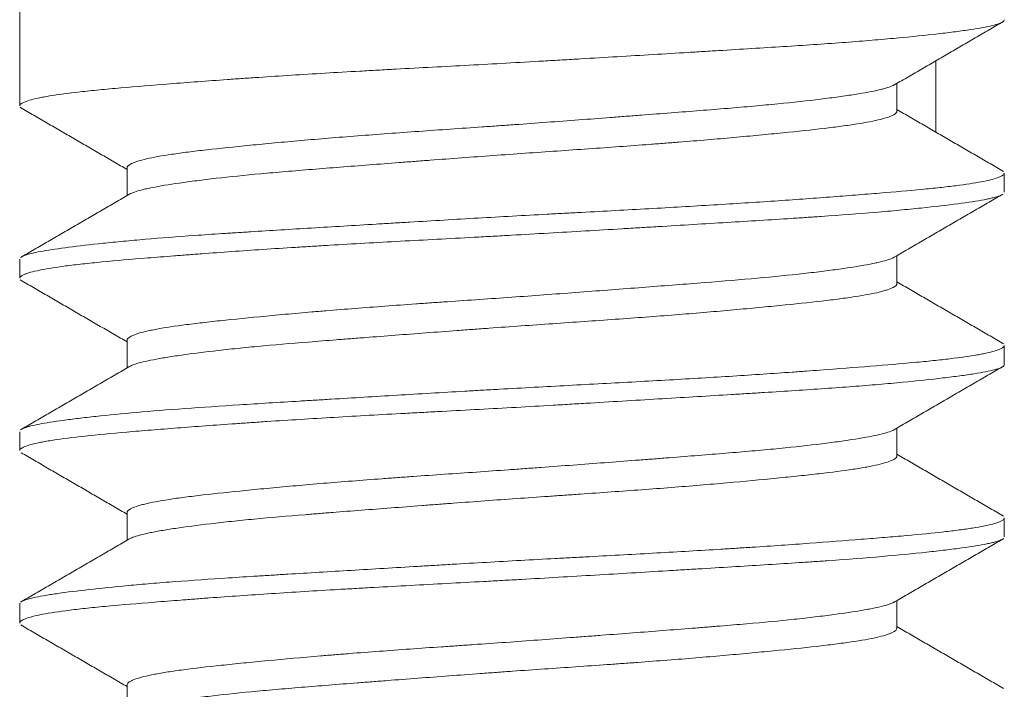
# Model space of a CAD drawing. Header units: millimetres. Extents: x 75 to 1097, y 66 to 748.
# Tile 18 of 22: x 781.06 to 785.06, y 456.18 to 458.9. Entities that reach past the tile are written whole.
import ezdxf

# ---------------------------------------------------------------- set-up
doc = ezdxf.new("R2010")
doc.units = ezdxf.units.MM
doc.layers.add('1', color=7, linetype='Continuous', true_color=0xffffff)

msp = doc.modelspace()

# ---------------------------------------------------------------- linework, layer by layer
at = {"layer": '1', "color": 155, "linetype": 'Continuous', "lineweight": 18}
for p, q in [((781.0609, 458.959), (781.0609, 458.5455)), ((784.7824, 458.4394), (784.7824, 458.7287)), ((784.6249, 458.5239), (784.6249, 458.637)), ((781.0626, 458.5407), (781.0695, 458.5352)), ((781.4969, 458.2941), (781.4969, 458.181)), ((785.0609, 458.1957), (785.0609, 458.2721)), ((784.6249, 457.8243), (784.6249, 457.9371)), ((781.0609, 457.9225), (781.0609, 457.846)), ((781.4969, 457.5938), (781.4969, 457.481)), ((785.0609, 457.4957), (785.0609, 457.5724)), ((781.0609, 457.2221), (781.0609, 457.1455)), ((784.6249, 457.124), (784.6249, 457.237)), ((781.4969, 456.8939), (781.4969, 456.781)), ((785.0609, 456.7959), (785.0609, 456.8723)), ((784.6249, 456.4241), (784.6249, 456.537)), ((781.0609, 456.5227), (781.0619, 456.5262)), ((781.0609, 456.5226), (781.0609, 456.4458)), ((781.4969, 456.194), (781.4969, 456.081))]:
    msp.add_line(p, q, dxfattribs=at)
for points, knots in [([(785.0609, 458.8952), (785.0608, 458.8926), (785.0592, 458.8901), (785.0542, 458.8863), (785.0519, 458.8849), (785.0464, 458.8822), (785.0432, 458.8809), (785.0321, 458.8768), (785.0228, 458.8741), (784.9895, 458.8661), (784.9601, 458.8608), (784.9052, 458.8525), (784.8851, 458.8497), (784.8522, 458.8454), (784.8408, 458.844), (784.817, 458.8411), (784.8047, 458.8396), (784.7415, 458.8324), (784.6848, 458.8265), (784.5907, 458.8178), (784.5579, 458.8149), (784.5063, 458.8106), (784.4887, 458.8092), (784.4528, 458.8064), (784.4344, 458.805), (784.341, 458.798), (784.262, 458.7927), (784.0956, 458.782), (784.0083, 458.7766), (783.8938, 458.7697), (783.8706, 458.7683), (783.8239, 458.7654), (783.7535, 458.7612), (783.6821, 458.7569), (783.5378, 458.7482), (783.4398, 458.7423), (783.315, 458.735), (783.2899, 458.7335), (783.2395, 458.7305), (783.2141, 458.7291), (783.1382, 458.7247), (783.0877, 458.7218), (782.9368, 458.7134), (782.8368, 458.7081), (782.688, 458.7001), (782.6385, 458.6975), (782.5646, 458.6934), (782.54, 458.6921), (782.4912, 458.6894), (782.467, 458.688), (782.3469, 458.6812), (782.2541, 458.6757), (782.1195, 458.6671), (782.0754, 458.6643), (782.0105, 458.6599), (781.9891, 458.6584), (781.9467, 458.6555), (781.9256, 458.654), (781.8221, 458.6467), (781.7447, 458.6408), (781.6003, 458.6295), (781.5334, 458.6241), (781.4563, 458.6173), (781.4413, 458.616), (781.412, 458.6133), (781.3695, 458.6092), (781.3308, 458.6052), (781.2585, 458.597), (781.217, 458.5915), (781.1737, 458.5844), (781.1654, 458.5829), (781.1499, 458.58), (781.1425, 458.5786), (781.1219, 458.5742), (781.1101, 458.5712), (781.0803, 458.5624), (781.068, 458.5565), (781.0616, 458.5489), (781.0608, 458.547), (781.0609, 458.5452)], [0, 0, 0, 0, 0.02194, 0.02194, 0.033968, 0.033968, 0.045997, 0.045997, 0.070054, 0.070054, 0.118168, 0.118168, 0.142225, 0.142225, 0.154253, 0.154253, 0.166282, 0.166282, 0.214396, 0.214396, 0.238453, 0.238453, 0.250481, 0.250481, 0.26251, 0.26251, 0.310624, 0.310624, 0.358737, 0.358737, 0.370766, 0.370766, 0.382794, 0.406851, 0.406851, 0.454965, 0.454965, 0.466994, 0.466994, 0.479022, 0.479022, 0.503079, 0.503079, 0.551193, 0.551193, 0.57525, 0.57525, 0.587279, 0.587279, 0.599307, 0.599307, 0.647421, 0.647421, 0.671478, 0.671478, 0.683507, 0.683507, 0.695535, 0.695535, 0.743649, 0.743649, 0.791763, 0.791763, 0.803791, 0.803791, 0.81582, 0.839877, 0.839877, 0.887991, 0.887991, 0.900019, 0.900019, 0.912048, 0.912048, 0.936105, 0.936105, 0.984219, 0.984219, 1, 1, 1, 1]), ([(784.6125, 458.6299), (784.6117, 458.6295), (784.6109, 458.629), (784.6041, 458.6256), (784.5963, 458.6226), (784.5818, 458.6181), (784.5765, 458.6166), (784.565, 458.6135), (784.5588, 458.612), (784.5258, 458.6044), (784.4927, 458.5983), (784.4331, 458.5888), (784.4116, 458.5857), (784.3767, 458.5808), (784.3646, 458.5792), (784.3398, 458.576), (784.327, 458.5743), (784.2615, 458.5663), (784.2037, 458.5599), (784.1091, 458.5507), (784.0763, 458.5476), (784.025, 458.5431), (784.0075, 458.5415), (783.972, 458.5385), (783.9541, 458.537), (783.8632, 458.5294), (783.7872, 458.5234), (783.6682, 458.5142), (783.6277, 458.5111), (783.5656, 458.5063), (783.5447, 458.5047), (783.5026, 458.5015), (783.4815, 458.4999), (783.3755, 458.4918), (783.2898, 458.4854), (783.1596, 458.4757), (783.116, 458.4726), (783.0501, 458.4678), (783.0281, 458.4663), (782.984, 458.4632), (782.962, 458.4616), (782.8527, 458.454), (782.7667, 458.4481), (782.6399, 458.4391), (782.598, 458.4361), (782.5149, 458.43), (782.4736, 458.4269), (782.3531, 458.4175), (782.2765, 458.4112), (782.1672, 458.4016), (782.1317, 458.3984), (782.0626, 458.3919), (782.0289, 458.3887), (781.9325, 458.3792), (781.8738, 458.3731), (781.7942, 458.3641), (781.7565, 458.3596), (781.722, 458.355), (781.6997, 458.352), (781.689, 458.3505), (781.6376, 458.3428), (781.6035, 458.3366), (781.5624, 458.3271), (781.5444, 458.3223), (781.5304, 458.3175), (781.5219, 458.3142), (781.5181, 458.3126), (781.5027, 458.305), (781.4968, 458.2991), (781.4969, 458.2935)], [0, 0, 0, 0, 0.004004, 0.004004, 0.031806, 0.031806, 0.045707, 0.045707, 0.059609, 0.059609, 0.115214, 0.115214, 0.143016, 0.143016, 0.156917, 0.156917, 0.170819, 0.170819, 0.226423, 0.226423, 0.254226, 0.254226, 0.268127, 0.268127, 0.282028, 0.282028, 0.337633, 0.337633, 0.365436, 0.365436, 0.379337, 0.379337, 0.393238, 0.393238, 0.448843, 0.448843, 0.476646, 0.476646, 0.490547, 0.490547, 0.504448, 0.504448, 0.560053, 0.560053, 0.587856, 0.587856, 0.615658, 0.615658, 0.671263, 0.671263, 0.699066, 0.699066, 0.726868, 0.726868, 0.782473, 0.782473, 0.810276, 0.824177, 0.824177, 0.838078, 0.838078, 0.893683, 0.893683, 0.921486, 0.935387, 0.935387, 0.949288, 0.949288, 1, 1, 1, 1]), ([(781.5074, 458.1871), (781.5123, 458.19), (781.5189, 458.1929), (781.5355, 458.1987), (781.5457, 458.2017), (781.5637, 458.2062), (781.5702, 458.2077), (781.5839, 458.2107), (781.5912, 458.2122), (781.6295, 458.2198), (781.6666, 458.226), (781.7317, 458.2354), (781.755, 458.2386), (781.7924, 458.2434), (781.8053, 458.245), (781.8317, 458.2482), (781.8452, 458.2498), (781.9143, 458.2577), (781.9746, 458.2639), (782.0724, 458.2728), (782.1063, 458.2758), (782.1589, 458.2803), (782.1769, 458.2818), (782.2131, 458.2848), (782.2314, 458.2863), (782.3238, 458.2938), (782.4008, 458.2998), (782.5207, 458.309), (782.5614, 458.3121), (782.6236, 458.3169), (782.6445, 458.3185), (782.6866, 458.3217), (782.7078, 458.3233), (782.8135, 458.3313), (782.8987, 458.3377), (783.0276, 458.347), (783.0707, 458.3501), (783.1573, 458.3562), (783.201, 458.3593), (783.33, 458.3682), (783.4144, 458.374), (783.5383, 458.383), (783.5996, 458.3875), (783.6599, 458.3921), (783.6999, 458.3952), (783.7197, 458.3967), (783.8174, 458.4045), (783.8915, 458.4108), (783.9969, 458.4203), (784.0482, 458.425), (784.0972, 458.4298), (784.1294, 458.4329), (784.1452, 458.4345), (784.2223, 458.4423), (784.2783, 458.4482), (784.3538, 458.4571), (784.3895, 458.4615), (784.4219, 458.466), (784.4428, 458.469), (784.4529, 458.4706), (784.5011, 458.4782), (784.5327, 458.4843), (784.5701, 458.4938), (784.5863, 458.4985), (784.5986, 458.5033), (784.6059, 458.5065), (784.6092, 458.5081), (784.6205, 458.5147), (784.6248, 458.5195), (784.6249, 458.5243)], [0, 0, 0, 0, 0.026731, 0.026731, 0.054119, 0.054119, 0.067813, 0.067813, 0.081507, 0.081507, 0.136284, 0.136284, 0.163672, 0.163672, 0.177366, 0.177366, 0.19106, 0.19106, 0.245837, 0.245837, 0.273225, 0.273225, 0.286919, 0.286919, 0.300613, 0.300613, 0.35539, 0.35539, 0.382778, 0.382778, 0.396472, 0.396472, 0.410167, 0.410167, 0.464943, 0.464943, 0.492331, 0.492331, 0.51972, 0.51972, 0.574496, 0.574496, 0.601884, 0.615578, 0.615578, 0.629273, 0.629273, 0.684049, 0.684049, 0.711437, 0.725131, 0.725131, 0.738826, 0.738826, 0.793602, 0.793602, 0.82099, 0.834684, 0.834684, 0.848379, 0.848379, 0.903155, 0.903155, 0.930543, 0.944238, 0.944238, 0.957932, 0.957932, 1, 1, 1, 1]), ([(781.0696, 457.9329), (781.0744, 457.9356), (781.081, 457.9383), (781.0975, 457.9435), (781.1069, 457.9459), (781.1291, 457.9509), (781.1419, 457.9534), (781.1851, 457.961), (781.2198, 457.9662), (781.3009, 457.9767), (781.3471, 457.982), (781.4123, 457.9888), (781.4257, 457.9902), (781.4532, 457.9929), (781.4674, 457.9943), (781.5107, 457.9984), (781.5407, 458.0011), (781.6342, 458.0091), (781.701, 458.0142), (781.8079, 458.0218), (781.8447, 458.0242), (781.9016, 458.028), (781.9208, 458.0292), (781.9599, 458.0318), (781.9796, 458.033), (782.0792, 458.0393), (782.2439, 458.0494), (782.4191, 458.0599), (782.532, 458.0667), (782.5548, 458.0681), (782.6005, 458.0708), (782.6692, 458.0749), (782.7382, 458.079), (782.8766, 458.0872), (782.9694, 458.0926), (783.1095, 458.1004), (783.1563, 458.103), (783.2267, 458.1068), (783.2502, 458.108), (783.297, 458.1105), (783.3203, 458.1118), (783.4362, 458.118), (783.5273, 458.1229), (783.7061, 458.1329), (783.7939, 458.138), (783.923, 458.1459), (783.9651, 458.1485), (784.0475, 458.1538), (784.0878, 458.1565), (784.2059, 458.1646), (784.281, 458.17), (784.3703, 458.1768), (784.388, 458.1781), (784.4228, 458.1808), (784.44, 458.1821), (784.4906, 458.1861), (784.5229, 458.1887), (784.6162, 458.1963), (784.6731, 458.2012), (784.7506, 458.2087), (784.7752, 458.2112), (784.81, 458.215), (784.8212, 458.2162), (784.8431, 458.2188), (784.8537, 458.2201), (784.9046, 458.2265), (784.9732, 458.237), (785.0172, 458.2479), (785.0407, 458.2561), (785.0469, 458.2589), (785.056, 458.2643), (785.0589, 458.267), (785.0606, 458.2706), (785.0608, 458.2716), (785.0609, 458.2726)], [0, 0, 0, 0, 0.025037, 0.025037, 0.048049, 0.048049, 0.07106, 0.07106, 0.117084, 0.117084, 0.163108, 0.163108, 0.174613, 0.174613, 0.186119, 0.186119, 0.209131, 0.209131, 0.255155, 0.255155, 0.278166, 0.278166, 0.289672, 0.289672, 0.301178, 0.301178, 0.347202, 0.393225, 0.393225, 0.404731, 0.404731, 0.416237, 0.439249, 0.439249, 0.485272, 0.485272, 0.508284, 0.508284, 0.51979, 0.51979, 0.531296, 0.531296, 0.57732, 0.57732, 0.623343, 0.623343, 0.646355, 0.646355, 0.669367, 0.669367, 0.71539, 0.71539, 0.726896, 0.726896, 0.738402, 0.738402, 0.761414, 0.761414, 0.807437, 0.807437, 0.830449, 0.830449, 0.841955, 0.841955, 0.853461, 0.853461, 0.899485, 0.945508, 0.945508, 0.96852, 0.96852, 0.991532, 0.991532, 1, 1, 1, 1]), ([(785.0489, 458.1834), (785.0469, 458.1825), (785.0448, 458.1815), (785.0356, 458.1779), (785.0269, 458.1753), (785.011, 458.1713), (785.0052, 458.1699), (784.9927, 458.1672), (784.986, 458.1659), (784.95, 458.159), (784.8783, 458.1481), (784.7796, 458.1365), (784.7092, 458.1292), (784.6946, 458.1277), (784.6648, 458.1248), (784.6191, 458.1203), (784.5703, 458.116), (784.4686, 458.1074), (784.3955, 458.1019), (784.2974, 458.0952), (784.2774, 458.0938), (784.2368, 458.0911), (784.2161, 458.0898), (784.1534, 458.0857), (784.1107, 458.083), (783.9803, 458.0749), (783.8901, 458.0694), (783.7498, 458.0609), (783.7023, 458.0581), (783.6296, 458.0537), (783.6052, 458.0523), (783.5562, 458.0493), (783.5316, 458.0478), (783.4086, 458.0405), (783.3094, 458.0346), (783.1593, 458.0259), (783.109, 458.023), (783.0334, 458.0188), (783.0081, 458.0174), (782.9574, 458.0146), (782.932, 458.0132), (782.8055, 458.0064), (782.7061, 458.0012), (782.5107, 457.9905), (782.4147, 457.9851), (782.2969, 457.9781), (782.2734, 457.9767), (782.227, 457.9739), (782.1583, 457.9696), (782.0919, 457.9653), (781.9621, 457.9567), (781.8795, 457.9508), (781.7815, 457.9435), (781.7622, 457.9421), (781.724, 457.9391), (781.7052, 457.9377), (781.6499, 457.9334), (781.6146, 457.9306), (781.5132, 457.9224), (781.4515, 457.9171), (781.3679, 457.909), (781.3415, 457.9063), (781.3042, 457.9022), (781.2922, 457.9008), (781.2691, 457.8981), (781.258, 457.8967), (781.2048, 457.8897), (781.1695, 457.8841), (781.1273, 457.8754), (781.1149, 457.8725), (781.0992, 457.8681), (781.0944, 457.8666), (781.0858, 457.8636), (781.0819, 457.8621), (781.0666, 457.8554), (781.0608, 457.8502), (781.0609, 457.8452)], [0, 0, 0, 0, 0.008772, 0.008772, 0.033692, 0.033692, 0.046152, 0.046152, 0.058612, 0.058612, 0.108453, 0.158293, 0.158293, 0.170754, 0.170754, 0.183214, 0.208134, 0.208134, 0.257974, 0.257974, 0.270435, 0.270435, 0.282895, 0.282895, 0.307815, 0.307815, 0.357656, 0.357656, 0.382576, 0.382576, 0.395036, 0.395036, 0.407496, 0.407496, 0.457337, 0.457337, 0.482257, 0.482257, 0.494717, 0.494717, 0.507177, 0.507177, 0.557018, 0.557018, 0.606858, 0.606858, 0.619318, 0.619318, 0.631778, 0.656699, 0.656699, 0.706539, 0.706539, 0.718999, 0.718999, 0.731459, 0.731459, 0.75638, 0.75638, 0.80622, 0.80622, 0.83114, 0.83114, 0.8436, 0.8436, 0.856061, 0.856061, 0.905901, 0.905901, 0.930821, 0.930821, 0.943281, 0.943281, 0.955742, 0.955742, 1, 1, 1, 1]), ([(784.6116, 457.9294), (784.6048, 457.9258), (784.5956, 457.9223), (784.5739, 457.9158), (784.5564, 457.9113), (784.5349, 457.9067), (784.5196, 457.9036), (784.5115, 457.902), (784.4688, 457.8942), (784.4283, 457.8879), (784.3584, 457.8783), (784.3336, 457.8751), (784.2808, 457.8687), (784.2528, 457.8655), (784.1643, 457.8558), (784.1005, 457.8497), (783.9641, 457.8377), (783.8914, 457.8317), (783.7366, 457.8195), (783.6567, 457.8133), (783.4923, 457.8007), (783.4077, 457.7943), (783.2772, 457.7845), (783.2336, 457.7812), (783.1466, 457.7748), (783.103, 457.7716), (782.9725, 457.7623), (782.8855, 457.7563), (782.7767, 457.7488), (782.7551, 457.7473), (782.7121, 457.7443), (782.6908, 457.7428), (782.6273, 457.7382), (782.5856, 457.7352), (782.4624, 457.7261), (782.3826, 457.7199), (782.2861, 457.7119), (782.267, 457.7103), (782.2295, 457.7071), (782.2111, 457.7055), (782.1565, 457.7006), (782.1213, 457.6974), (782.0192, 457.6878), (781.9556, 457.6815), (781.882, 457.6738), (781.8676, 457.6723), (781.8397, 457.6692), (781.8261, 457.6677), (781.7866, 457.6632), (781.7618, 457.6602), (781.692, 457.6512), (781.6517, 457.6451), (781.6092, 457.6373), (781.6012, 457.6357), (781.5859, 457.6325), (781.5788, 457.6309), (781.5587, 457.6262), (781.5471, 457.623), (781.5176, 457.6133), (781.505, 457.6069), (781.4984, 457.5988), (781.4975, 457.5972), (781.497, 457.595), (781.4969, 457.5943), (781.4969, 457.5937)], [0, 0, 0, 0, 0.032992, 0.032992, 0.060856, 0.074788, 0.074788, 0.08872, 0.08872, 0.144449, 0.144449, 0.172314, 0.172314, 0.200178, 0.200178, 0.255907, 0.255907, 0.311636, 0.311636, 0.367365, 0.367365, 0.423094, 0.423094, 0.450959, 0.450959, 0.478823, 0.478823, 0.534552, 0.534552, 0.548484, 0.548484, 0.562416, 0.562416, 0.590281, 0.590281, 0.64601, 0.64601, 0.659942, 0.659942, 0.673874, 0.673874, 0.701739, 0.701739, 0.757468, 0.757468, 0.7714, 0.7714, 0.785332, 0.785332, 0.813197, 0.813197, 0.868926, 0.868926, 0.882858, 0.882858, 0.89679, 0.89679, 0.924654, 0.924654, 0.980383, 0.980383, 0.994316, 0.994316, 1, 1, 1, 1]), ([(781.5078, 457.4873), (781.5094, 457.4883), (781.5112, 457.4892), (781.5163, 457.4917), (781.5199, 457.4932), (781.54, 457.5006), (781.5629, 457.5065), (781.6074, 457.5155), (781.6321, 457.5201), (781.6607, 457.5248), (781.6806, 457.5279), (781.691, 457.5295), (781.7447, 457.5374), (781.7934, 457.5437), (781.8747, 457.5532), (781.9032, 457.5564), (781.9482, 457.561), (781.9635, 457.5626), (781.9949, 457.5656), (782.011, 457.5672), (782.0925, 457.5747), (782.1616, 457.5806), (782.2711, 457.5895), (782.3273, 457.594), (782.3857, 457.5986), (782.4251, 457.6016), (782.4451, 457.6032), (782.5456, 457.6109), (782.6278, 457.6172), (782.7534, 457.6267), (782.8168, 457.6315), (782.8812, 457.6363), (782.9244, 457.6395), (782.9461, 457.6411), (783.0547, 457.649), (783.1409, 457.6551), (783.3118, 457.6669), (783.3966, 457.6728), (783.5646, 457.6848), (783.7263, 457.6969), (783.876, 457.7094), (783.9657, 457.7175), (783.9833, 457.7191), (784.018, 457.7222), (784.035, 457.7238), (784.0851, 457.7286), (784.1172, 457.7317), (784.2099, 457.741), (784.2667, 457.7469), (784.3314, 457.7544), (784.344, 457.7559), (784.3683, 457.7589), (784.3801, 457.7604), (784.4141, 457.7649), (784.4352, 457.7679), (784.4937, 457.7769), (784.5264, 457.783), (784.559, 457.7909), (784.5651, 457.7925), (784.5765, 457.7957), (784.5817, 457.7973), (784.596, 457.8021), (784.6037, 457.8053), (784.6198, 457.8139), (784.6249, 457.8192), (784.6249, 457.8245)], [0, 0, 0, 0, 0.008655, 0.008655, 0.022349, 0.022349, 0.077125, 0.077125, 0.104514, 0.118208, 0.118208, 0.131902, 0.131902, 0.186678, 0.186678, 0.214067, 0.214067, 0.227761, 0.227761, 0.241455, 0.241455, 0.296231, 0.296231, 0.32362, 0.337314, 0.337314, 0.351008, 0.351008, 0.405784, 0.405784, 0.433173, 0.446867, 0.446867, 0.460561, 0.460561, 0.515337, 0.515337, 0.570114, 0.570114, 0.62489, 0.679667, 0.679667, 0.693361, 0.693361, 0.707055, 0.707055, 0.734443, 0.734443, 0.78922, 0.78922, 0.802914, 0.802914, 0.816608, 0.816608, 0.843996, 0.843996, 0.898773, 0.898773, 0.912467, 0.912467, 0.926161, 0.926161, 0.95355, 0.95355, 1, 1, 1, 1]), ([(781.0696, 457.2329), (781.0726, 457.2346), (781.0765, 457.2364), (781.0846, 457.2394), (781.0884, 457.2407), (781.0967, 457.2431), (781.1104, 457.2469), (781.1277, 457.2506), (781.1668, 457.2581), (781.199, 457.2632), (781.2565, 457.271), (781.2772, 457.2736), (781.3107, 457.2777), (781.3222, 457.279), (781.346, 457.2817), (781.3582, 457.2831), (781.4207, 457.2898), (781.4759, 457.2953), (781.5964, 457.306), (781.6616, 457.3112), (781.8027, 457.3215), (781.8768, 457.3264), (782.0319, 457.3364), (782.1129, 457.3414), (782.2184, 457.3478), (782.2398, 457.3491), (782.2829, 457.3517), (782.3047, 457.353), (782.3704, 457.357), (782.4146, 457.3596), (782.5481, 457.3677), (782.6386, 457.3731), (782.7764, 457.3813), (782.8227, 457.384), (782.8927, 457.3881), (782.9161, 457.3895), (782.9631, 457.3922), (782.9867, 457.3935), (783.1042, 457.4002), (783.1974, 457.4052), (783.3823, 457.4151), (783.4739, 457.42), (783.6103, 457.4275), (783.6556, 457.4301), (783.7445, 457.4351), (783.7883, 457.4377), (783.9173, 457.4454), (784.0005, 457.4507), (784.1209, 457.4588), (784.1603, 457.4615), (784.2183, 457.4656), (784.2375, 457.4669), (784.2752, 457.4697), (784.2938, 457.471), (784.3851, 457.4778), (784.4535, 457.4832), (784.5811, 457.4934), (784.6403, 457.4983), (784.7082, 457.5046), (784.7215, 457.5059), (784.7472, 457.5084), (784.7847, 457.5121), (784.8188, 457.5159), (784.8826, 457.5235), (784.9192, 457.5287), (784.9576, 457.5353), (784.9649, 457.5367), (784.9788, 457.5394), (784.9853, 457.5407), (785.0038, 457.5448), (785.0144, 457.5476), (785.0414, 457.5558), (785.0529, 457.5612), (785.0599, 457.5687), (785.0609, 457.5707), (785.0609, 457.5728)], [0, 0, 0, 0, 0.016188, 0.016188, 0.027686, 0.027686, 0.039183, 0.062178, 0.062178, 0.108168, 0.108168, 0.131163, 0.131163, 0.14266, 0.14266, 0.154157, 0.154157, 0.200147, 0.200147, 0.246137, 0.246137, 0.292127, 0.292127, 0.338116, 0.338116, 0.349614, 0.349614, 0.361111, 0.361111, 0.384106, 0.384106, 0.430096, 0.430096, 0.453091, 0.453091, 0.464588, 0.464588, 0.476085, 0.476085, 0.522075, 0.522075, 0.568065, 0.568065, 0.59106, 0.59106, 0.614054, 0.614054, 0.660044, 0.660044, 0.683039, 0.683039, 0.694536, 0.694536, 0.706034, 0.706034, 0.752024, 0.752024, 0.798013, 0.798013, 0.809511, 0.809511, 0.821008, 0.844003, 0.844003, 0.889993, 0.889993, 0.90149, 0.90149, 0.912987, 0.912987, 0.935982, 0.935982, 0.981972, 0.981972, 1, 1, 1, 1]), ([(785.0609, 457.4951), (785.0608, 457.4933), (785.06, 457.4915), (785.057, 457.4884), (785.0553, 457.487), (785.0508, 457.4843), (785.0426, 457.4803), (785.0303, 457.4763), (785.0001, 457.4683), (784.9726, 457.463), (784.9291, 457.4561), (784.9199, 457.4547), (784.9006, 457.4519), (784.8904, 457.4505), (784.8588, 457.4462), (784.8361, 457.4433), (784.7631, 457.4347), (784.7082, 457.4289), (784.6163, 457.4201), (784.5841, 457.4172), (784.5334, 457.4129), (784.516, 457.4114), (784.4807, 457.4085), (784.4628, 457.4071), (784.3717, 457.4002), (784.2942, 457.3949), (784.171, 457.3868), (784.1289, 457.3842), (784.0639, 457.3801), (784.0419, 457.3787), (783.9974, 457.376), (783.9748, 457.3746), (783.8613, 457.3677), (783.6749, 457.3564), (783.4794, 457.3447), (783.3542, 457.3373), (783.3289, 457.3358), (783.2786, 457.3328), (783.2032, 457.3284), (783.1279, 457.3241), (782.9773, 457.3156), (782.8772, 457.3103), (782.7522, 457.3036), (782.7272, 457.3022), (782.6773, 457.2996), (782.6523, 457.2982), (782.5781, 457.2942), (782.5293, 457.2915), (782.3849, 457.2834), (782.2914, 457.2779), (782.1551, 457.2694), (782.1104, 457.2665), (782.0443, 457.2622), (782.0225, 457.2607), (781.9795, 457.2578), (781.9584, 457.2563), (781.8541, 457.249), (781.7756, 457.2431), (781.6651, 457.2346), (781.6295, 457.2318), (781.5779, 457.2276), (781.561, 457.2262), (781.5279, 457.2235), (781.5117, 457.2221), (781.4328, 457.2154), (781.3764, 457.2101), (781.2765, 457.1993), (781.233, 457.1937), (781.1871, 457.1866), (781.1784, 457.1852), (781.1618, 457.1823), (781.1385, 457.1779), (781.1194, 457.1736), (781.0868, 457.1648), (781.0724, 457.1589), (781.0638, 457.1516), (781.0625, 457.1502), (781.0612, 457.1476), (781.0609, 457.1464), (781.0609, 457.1453)], [0, 0, 0, 0, 0.015408, 0.015408, 0.027446, 0.027446, 0.039484, 0.063559, 0.063559, 0.11171, 0.11171, 0.123748, 0.123748, 0.135786, 0.135786, 0.159861, 0.159861, 0.208012, 0.208012, 0.232088, 0.232088, 0.244126, 0.244126, 0.256163, 0.256163, 0.304314, 0.304314, 0.32839, 0.32839, 0.340428, 0.340428, 0.352465, 0.352465, 0.400616, 0.448767, 0.448767, 0.460805, 0.460805, 0.472843, 0.496918, 0.496918, 0.545069, 0.545069, 0.557107, 0.557107, 0.569145, 0.569145, 0.59322, 0.59322, 0.641371, 0.641371, 0.665447, 0.665447, 0.677485, 0.677485, 0.689522, 0.689522, 0.737673, 0.737673, 0.761749, 0.761749, 0.773787, 0.773787, 0.785824, 0.785824, 0.833975, 0.833975, 0.882126, 0.882126, 0.894164, 0.894164, 0.906202, 0.930277, 0.930277, 0.978428, 0.978428, 0.990466, 0.990466, 1, 1, 1, 1]), ([(784.6137, 457.2305), (784.6116, 457.2293), (784.6092, 457.2281), (784.5999, 457.2239), (784.5912, 457.2209), (784.5706, 457.2149), (784.5585, 457.2119), (784.5172, 457.2028), (784.4829, 457.1966), (784.4315, 457.1886), (784.4207, 457.187), (784.3984, 457.1838), (784.3869, 457.1822), (784.3512, 457.1774), (784.3259, 457.1742), (784.2461, 457.1645), (784.1874, 457.1582), (784.1069, 457.1505), (784.0905, 457.149), (784.0569, 457.1459), (784.0398, 457.1444), (783.9878, 457.1398), (783.9523, 457.1368), (783.8428, 457.1278), (783.7661, 457.1218), (783.6657, 457.114), (783.6454, 457.1124), (783.6043, 457.1093), (783.5835, 457.1077), (783.5211, 457.1029), (783.4792, 457.0997), (783.3523, 457.0901), (783.2663, 457.0836), (783.1571, 457.0756), (783.1352, 457.074), (783.0911, 457.0708), (783.0691, 457.0692), (783.0031, 457.0645), (782.9595, 457.0614), (782.8293, 457.0524), (782.7435, 457.0465), (782.6377, 457.039), (782.6166, 457.0375), (782.5745, 457.0344), (782.5536, 457.0329), (782.4915, 457.0282), (782.451, 457.0252), (782.332, 457.0158), (782.2561, 457.0095), (782.1655, 457.0014), (782.1476, 456.9998), (782.1122, 456.9966), (782.0947, 456.9949), (782.0434, 456.9901), (782.0106, 456.9869), (781.9161, 456.9775), (781.8585, 456.9715), (781.7931, 456.9639), (781.7804, 456.9624), (781.7556, 456.9594), (781.7436, 456.9579), (781.7088, 456.9533), (781.6873, 456.9503), (781.6279, 456.9411), (781.5949, 456.9349), (781.5622, 456.9269), (781.556, 456.9253), (781.5446, 456.9221), (781.5393, 456.9205), (781.5249, 456.9156), (781.5172, 456.9124), (781.5016, 456.9038), (781.4967, 456.8986), (781.4969, 456.8934)], [0, 0, 0, 0, 0.011096, 0.011096, 0.038837, 0.038837, 0.066578, 0.066578, 0.122059, 0.122059, 0.13593, 0.13593, 0.1498, 0.1498, 0.177541, 0.177541, 0.233023, 0.233023, 0.246893, 0.246893, 0.260763, 0.260763, 0.288504, 0.288504, 0.343986, 0.343986, 0.357856, 0.357856, 0.371727, 0.371727, 0.399467, 0.399467, 0.454949, 0.454949, 0.468819, 0.468819, 0.48269, 0.48269, 0.510431, 0.510431, 0.565912, 0.565912, 0.579783, 0.579783, 0.593653, 0.593653, 0.621394, 0.621394, 0.676875, 0.676875, 0.690746, 0.690746, 0.704616, 0.704616, 0.732357, 0.732357, 0.787838, 0.787838, 0.801709, 0.801709, 0.815579, 0.815579, 0.84332, 0.84332, 0.898802, 0.898802, 0.912672, 0.912672, 0.926542, 0.926542, 0.954283, 0.954283, 1, 1, 1, 1]), ([(781.5071, 456.7869), (781.5107, 456.7891), (781.5153, 456.7913), (781.5357, 456.7993), (781.5576, 456.8052), (781.594, 456.8128), (781.6017, 456.8144), (781.6179, 456.8174), (781.6264, 456.8189), (781.653, 456.8236), (781.6723, 456.8267), (781.7348, 456.836), (781.7826, 456.8424), (781.8503, 456.8504), (781.8642, 456.852), (781.8926, 456.8552), (781.9071, 456.8567), (781.9515, 456.8614), (781.9823, 456.8645), (782.0781, 456.8735), (782.1466, 456.8794), (782.2382, 456.8868), (782.2569, 456.8884), (782.2945, 456.8914), (782.3134, 456.8929), (782.3708, 456.8974), (782.4097, 456.9004), (782.5284, 456.9096), (782.6101, 456.9159), (782.7156, 456.9239), (782.7369, 456.9255), (782.7795, 456.9287), (782.8009, 456.9303), (782.865, 456.9351), (782.9078, 456.9383), (783.0364, 456.9477), (783.1225, 456.9538), (783.2304, 456.9613), (783.2521, 456.9628), (783.2952, 456.9658), (783.3166, 456.9673), (783.3805, 456.9717), (783.4226, 456.9747), (783.5473, 456.9836), (783.6283, 456.9895), (783.7467, 456.9988), (783.7857, 457.002), (783.8613, 457.0083), (783.8981, 457.0114), (784.0051, 457.0209), (784.0723, 457.0273), (784.151, 457.0351), (784.1664, 457.0367), (784.1968, 457.0397), (784.2116, 457.0413), (784.255, 457.0458), (784.2825, 457.0488), (784.3603, 457.0577), (784.4064, 457.0636), (784.4565, 457.0711), (784.4662, 457.0726), (784.4847, 457.0757), (784.4936, 457.0773), (784.5189, 457.0819), (784.534, 457.085), (784.5741, 457.0944), (784.5941, 457.1007), (784.6103, 457.1087), (784.6131, 457.1103), (784.6179, 457.1136), (784.6198, 457.1152), (784.6236, 457.1193), (784.6248, 457.1217), (784.6249, 457.1242)], [0, 0, 0, 0, 0.020149, 0.020149, 0.074901, 0.074901, 0.08859, 0.08859, 0.102278, 0.102278, 0.129654, 0.129654, 0.184406, 0.184406, 0.198095, 0.198095, 0.211783, 0.211783, 0.239159, 0.239159, 0.293912, 0.293912, 0.3076, 0.3076, 0.321288, 0.321288, 0.348664, 0.348664, 0.403417, 0.403417, 0.417105, 0.417105, 0.430793, 0.430793, 0.458169, 0.458169, 0.512922, 0.512922, 0.52661, 0.52661, 0.540298, 0.540298, 0.567674, 0.567674, 0.622427, 0.622427, 0.649803, 0.649803, 0.677179, 0.677179, 0.731932, 0.731932, 0.74562, 0.74562, 0.759308, 0.759308, 0.786684, 0.786684, 0.841437, 0.841437, 0.855125, 0.855125, 0.868813, 0.868813, 0.896189, 0.896189, 0.950942, 0.950942, 0.96463, 0.96463, 0.978318, 0.978318, 1, 1, 1, 1]), ([(781.0695, 456.5328), (781.071, 456.5337), (781.0726, 456.5345), (781.0853, 456.5403), (781.1026, 456.5452), (781.138, 456.5527), (781.1514, 456.5552), (781.174, 456.559), (781.1819, 456.5603), (781.1986, 456.5628), (781.2073, 456.5641), (781.2527, 456.5707), (781.3368, 456.5812), (781.4431, 456.5921), (781.5313, 456.6002), (781.5622, 456.603), (781.626, 456.6083), (781.659, 456.6109), (781.761, 456.6186), (781.8332, 456.6235), (781.9476, 456.631), (781.9868, 456.6335), (782.0473, 456.6373), (782.0677, 456.6385), (782.1088, 456.6411), (782.1295, 456.6424), (782.2338, 456.6487), (782.3195, 456.6539), (782.4954, 456.6645), (782.5856, 456.6699), (782.7013, 456.6768), (782.7245, 456.6782), (782.7709, 456.6809), (782.8405, 456.6851), (782.9102, 456.6891), (783.0496, 456.6971), (783.1427, 456.7022), (783.2592, 456.7085), (783.2825, 456.7098), (783.3291, 456.7123), (783.3525, 456.7135), (783.4223, 456.7173), (783.4683, 456.7197), (783.6049, 456.7272), (783.6938, 456.7322), (783.8242, 456.7398), (783.8671, 456.7424), (783.9307, 456.7464), (783.9518, 456.7477), (783.9937, 456.7504), (784.0145, 456.7517), (784.1172, 456.7584), (784.2734, 456.7693), (784.4137, 456.7801), (784.5129, 456.7879), (784.5451, 456.7905), (784.6064, 456.7956), (784.6357, 456.7981), (784.7193, 456.8055), (784.7697, 456.8104), (784.837, 456.818), (784.858, 456.8206), (784.8875, 456.8245), (784.897, 456.8258), (784.9151, 456.8284), (784.9238, 456.8297), (784.9652, 456.8363), (784.9919, 456.8417), (785.0326, 456.8526), (785.0467, 456.858), (785.0562, 456.8649), (785.0577, 456.8662), (785.0599, 456.8689), (785.0605, 456.8702), (785.0608, 456.8719), (785.0609, 456.8722), (785.0609, 456.8725)], [0, 0, 0, 0, 0.007732, 0.007732, 0.053756, 0.053756, 0.076767, 0.076767, 0.088273, 0.088273, 0.099779, 0.099779, 0.145803, 0.191826, 0.191826, 0.214838, 0.214838, 0.23785, 0.23785, 0.283873, 0.283873, 0.306885, 0.306885, 0.318391, 0.318391, 0.329897, 0.329897, 0.37592, 0.37592, 0.421944, 0.421944, 0.43345, 0.43345, 0.444956, 0.467968, 0.467968, 0.513991, 0.513991, 0.525497, 0.525497, 0.537003, 0.537003, 0.560015, 0.560015, 0.606038, 0.606038, 0.62905, 0.62905, 0.640556, 0.640556, 0.652062, 0.652062, 0.698085, 0.744109, 0.744109, 0.767121, 0.767121, 0.790133, 0.790133, 0.836156, 0.836156, 0.859168, 0.859168, 0.870674, 0.870674, 0.88218, 0.88218, 0.928203, 0.928203, 0.974227, 0.974227, 0.985733, 0.985733, 0.997239, 0.997239, 1, 1, 1, 1]), ([(785.0531, 456.7857), (785.0515, 456.7847), (785.0496, 456.7837), (785.0416, 456.7801), (785.0339, 456.7774), (785.0194, 456.7734), (785.0141, 456.772), (785.0025, 456.7693), (784.9963, 456.768), (784.9629, 456.7612), (784.9291, 456.7558), (784.868, 456.7474), (784.8458, 456.7446), (784.8099, 456.7402), (784.7975, 456.7388), (784.7718, 456.7359), (784.7585, 456.7344), (784.6901, 456.7271), (784.6296, 456.7212), (784.4972, 456.7097), (784.4253, 456.7041), (784.3282, 456.6973), (784.3084, 456.6959), (784.2684, 456.6932), (784.2076, 456.6892), (784.1447, 456.6852), (784.0162, 456.6771), (783.9268, 456.6716), (783.8104, 456.6646), (783.7869, 456.6632), (783.7393, 456.6603), (783.7153, 456.6589), (783.6432, 456.6545), (783.5948, 456.6516), (783.4485, 456.6429), (783.3496, 456.637), (783.1994, 456.6282), (783.149, 456.6253), (783.0728, 456.621), (783.0474, 456.6196), (782.9967, 456.6168), (782.9715, 456.6154), (782.8456, 456.6086), (782.7461, 456.6033), (782.5988, 456.5953), (782.5499, 456.5926), (782.4772, 456.5886), (782.453, 456.5872), (782.4048, 456.5845), (782.3808, 456.5831), (782.2623, 456.5761), (782.1712, 456.5705), (781.9962, 456.559), (781.9123, 456.5532), (781.8121, 456.5458), (781.7923, 456.5443), (781.7536, 456.5414), (781.7346, 456.54), (781.6786, 456.5356), (781.6427, 456.5328), (781.5393, 456.5245), (781.4759, 456.5192), (781.4038, 456.5125), (781.3897, 456.5111), (781.3623, 456.5084), (781.3491, 456.5071), (781.3106, 456.503), (781.2868, 456.5003), (781.2205, 456.492), (781.1833, 456.4864), (781.1379, 456.4777), (781.1246, 456.4748), (781.1015, 456.4689), (781.0919, 456.4659), (781.0689, 456.4571), (781.0611, 456.4512), (781.0609, 456.4455), (781.0609, 456.4453), (781.0609, 456.4452)], [0, 0, 0, 0, 0.009105, 0.009105, 0.033848, 0.033848, 0.046219, 0.046219, 0.058591, 0.058591, 0.108076, 0.108076, 0.132819, 0.132819, 0.14519, 0.14519, 0.157561, 0.157561, 0.207047, 0.207047, 0.256532, 0.256532, 0.268903, 0.268903, 0.281275, 0.306017, 0.306017, 0.355503, 0.355503, 0.367874, 0.367874, 0.380245, 0.380245, 0.404988, 0.404988, 0.454473, 0.454473, 0.479216, 0.479216, 0.491587, 0.491587, 0.503959, 0.503959, 0.553444, 0.553444, 0.578187, 0.578187, 0.590558, 0.590558, 0.60293, 0.60293, 0.652415, 0.652415, 0.7019, 0.7019, 0.714272, 0.714272, 0.726643, 0.726643, 0.751386, 0.751386, 0.800871, 0.800871, 0.813242, 0.813242, 0.825614, 0.825614, 0.850356, 0.850356, 0.899842, 0.899842, 0.924584, 0.924584, 0.949327, 0.949327, 0.998812, 0.998812, 1, 1, 1, 1]), ([(784.6152, 456.5314), (784.6075, 456.5266), (784.5952, 456.5219), (784.5676, 456.5141), (784.5553, 456.5111), (784.5339, 456.5065), (784.5263, 456.5049), (784.5104, 456.5018), (784.502, 456.5003), (784.4581, 456.4925), (784.4166, 456.4862), (784.3449, 456.4766), (784.3193, 456.4733), (784.2786, 456.4685), (784.2646, 456.4668), (784.2361, 456.4636), (784.2215, 456.462), (784.1471, 456.4541), (784.0827, 456.4481), (783.9789, 456.4391), (783.9431, 456.4361), (783.8875, 456.4315), (783.8686, 456.43), (783.8307, 456.4269), (783.8115, 456.4254), (783.7148, 456.4178), (783.6348, 456.4116), (783.5105, 456.4021), (783.4684, 456.3989), (783.4042, 456.394), (783.3826, 456.3924), (783.3395, 456.3891), (783.3179, 456.3875), (783.2098, 456.3794), (783.1229, 456.373), (782.9921, 456.3637), (782.9484, 456.3607), (782.8827, 456.3561), (782.8608, 456.3546), (782.8172, 456.3516), (782.7956, 456.3501), (782.688, 456.3426), (782.604, 456.3366), (782.4812, 456.3275), (782.4408, 456.3244), (782.381, 456.3196), (782.3611, 456.3181), (782.322, 456.3149), (782.3028, 456.3133), (782.2078, 456.3053), (782.1361, 456.2989), (782.0351, 456.2893), (782.0024, 456.2861), (781.9551, 456.2814), (781.9396, 456.2798), (781.9094, 456.2767), (781.8946, 456.2751), (781.8228, 456.2675), (781.7714, 456.2616), (781.7032, 456.2525), (781.682, 456.2495), (781.6525, 456.2449), (781.643, 456.2433), (781.625, 456.2402), (781.6164, 456.2386), (781.5758, 456.2308), (781.5505, 456.2244), (781.5229, 456.2148), (781.5154, 456.2115), (781.507, 456.2067), (781.5046, 456.205), (781.5008, 456.2018), (781.4994, 456.2002), (781.4974, 456.1969), (781.4969, 456.1953), (781.4969, 456.1936)], [0, 0, 0, 0, 0.044287, 0.044287, 0.071966, 0.071966, 0.085806, 0.085806, 0.099646, 0.099646, 0.155004, 0.155004, 0.182684, 0.182684, 0.196523, 0.196523, 0.210363, 0.210363, 0.265722, 0.265722, 0.293401, 0.293401, 0.307241, 0.307241, 0.321081, 0.321081, 0.376439, 0.376439, 0.404119, 0.404119, 0.417958, 0.417958, 0.431798, 0.431798, 0.487157, 0.487157, 0.514836, 0.514836, 0.528676, 0.528676, 0.542516, 0.542516, 0.597874, 0.597874, 0.625554, 0.625554, 0.639393, 0.639393, 0.653233, 0.653233, 0.708592, 0.708592, 0.736271, 0.736271, 0.750111, 0.750111, 0.76395, 0.76395, 0.819309, 0.819309, 0.846988, 0.846988, 0.860828, 0.860828, 0.874668, 0.874668, 0.930027, 0.930027, 0.957706, 0.957706, 0.971546, 0.971546, 0.985385, 0.985385, 1, 1, 1, 1]), ([(781.5076, 456.0872), (781.5104, 456.0889), (781.5138, 456.0906), (781.5248, 456.0952), (781.5338, 456.0982), (781.555, 456.1041), (781.5672, 456.1071), (781.609, 456.1161), (781.6435, 456.1222), (781.6949, 456.1301), (781.7056, 456.1317), (781.7279, 456.1348), (781.7394, 456.1364), (781.7749, 456.1412), (781.8, 456.1444), (781.8792, 456.1539), (781.9374, 456.1601), (782.0169, 456.1677), (782.0332, 456.1692), (782.0664, 456.1723), (782.0833, 456.1738), (782.1347, 456.1783), (782.1699, 456.1812), (782.278, 456.1901), (782.3536, 456.1961), (782.4526, 456.2038), (782.4726, 456.2053), (782.5131, 456.2084), (782.5336, 456.21), (782.5952, 456.2147), (782.6366, 456.2179), (782.7619, 456.2274), (782.8467, 456.2338), (782.9543, 456.2417), (782.9759, 456.2433), (783.0192, 456.2464), (783.0411, 456.248), (783.1063, 456.2527), (783.1495, 456.2557), (783.2783, 456.2646), (783.3631, 456.2705), (783.4676, 456.2779), (783.4885, 456.2794), (783.53, 456.2824), (783.5508, 456.2839), (783.6125, 456.2884), (783.6528, 456.2915), (783.7711, 456.3007), (783.8466, 456.3069), (783.9548, 456.3164), (783.99, 456.3196), (784.0587, 456.3261), (784.0916, 456.3292), (784.1866, 456.3386), (784.2446, 456.3446), (784.3238, 456.3535), (784.3489, 456.3565), (784.3845, 456.361), (784.3959, 456.3625), (784.418, 456.3655), (784.4286, 456.367), (784.4797, 456.3745), (784.5139, 456.3806), (784.5555, 456.3899), (784.5678, 456.3931), (784.5836, 456.3979), (784.5884, 456.3995), (784.5971, 456.4027), (784.6011, 456.4043), (784.6181, 456.4122), (784.6248, 456.4184), (784.6249, 456.4244)], [0, 0, 0, 0, 0.015337, 0.015337, 0.042726, 0.042726, 0.070114, 0.070114, 0.12489, 0.12489, 0.138585, 0.138585, 0.152279, 0.152279, 0.179667, 0.179667, 0.234443, 0.234443, 0.248138, 0.248138, 0.261832, 0.261832, 0.28922, 0.28922, 0.343996, 0.343996, 0.357691, 0.357691, 0.371385, 0.371385, 0.398773, 0.398773, 0.45355, 0.45355, 0.467244, 0.467244, 0.480938, 0.480938, 0.508326, 0.508326, 0.563103, 0.563103, 0.576797, 0.576797, 0.590491, 0.590491, 0.617879, 0.617879, 0.672656, 0.672656, 0.700044, 0.700044, 0.727432, 0.727432, 0.782209, 0.782209, 0.809597, 0.809597, 0.823291, 0.823291, 0.836985, 0.836985, 0.891762, 0.891762, 0.91915, 0.91915, 0.932844, 0.932844, 0.946538, 0.946538, 1, 1, 1, 1])]:
    msp.add_open_spline(points, degree=3, knots=knots, dxfattribs=at)
for points in [[(784.6088, 458.6277), (784.8316, 458.7573), (785.0548, 458.8868)], [(781.0636, 458.5386), (781.2803, 458.4129), (781.4969, 458.287)], [(785.0579, 458.2795), (784.8413, 458.4051), (784.6249, 458.531)], [(781.5118, 458.1897), (781.288, 458.0595), (781.064, 457.9296)], [(784.6069, 457.9267), (784.8307, 458.0569), (785.0548, 458.1868)], [(781.0628, 457.8391), (781.2799, 457.7132), (781.4969, 457.587)], [(785.0578, 457.5796), (784.8413, 457.7052), (784.6249, 457.831)], [(781.5117, 457.4896), (781.2879, 457.3594), (781.0639, 457.2296)], [(784.6101, 457.2284), (784.8337, 457.3585), (785.0576, 457.4883)], [(781.0666, 457.137), (781.2819, 457.0122), (781.4969, 456.8871)], [(785.058, 456.8795), (784.8414, 457.0051), (784.6249, 457.131)], [(781.5117, 456.7896), (781.2879, 456.6595), (781.064, 456.5296)], [(784.611, 456.529), (784.835, 456.6592), (785.0591, 456.7892)], [(781.0648, 456.4379), (781.2809, 456.3126), (781.4969, 456.187)], [(785.0578, 456.1796), (784.8413, 456.3051), (784.6249, 456.431)]]:
    msp.add_open_spline(points, degree=2, dxfattribs=at)

doc.saveas('drawing.dxf')
